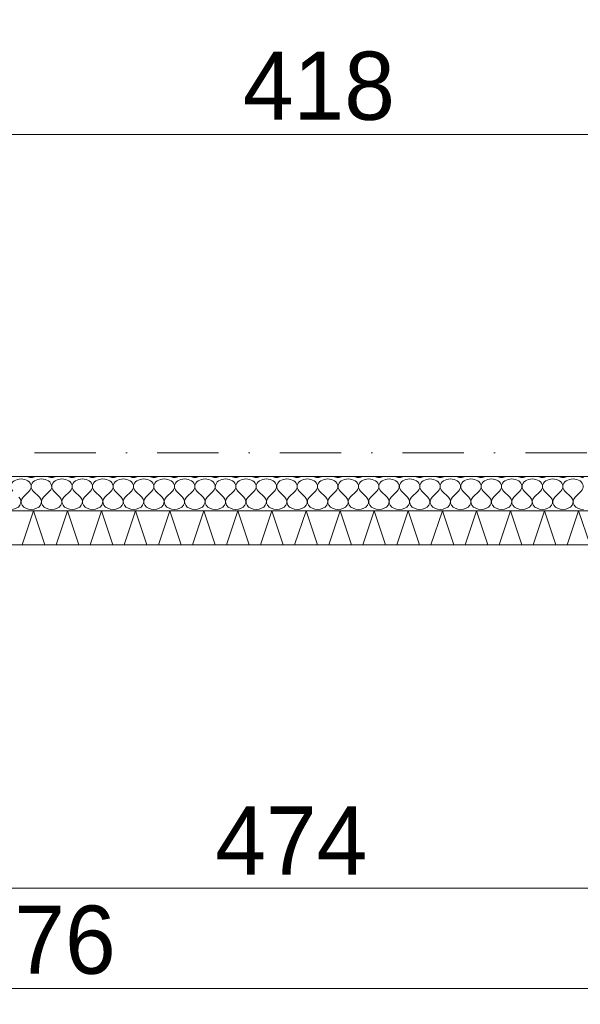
# Model space of a CAD drawing. Header units: millimetres. Extents: x 100377 to 152816, y -1988 to 13902.
# Tile 30 of 58: x 134287 to 135932, y -1311 to 1578. Entities that reach past the tile are written whole.
import ezdxf

# ---------------------------------------------------------------- set-up
doc = ezdxf.new("R2010")
doc.units = ezdxf.units.MM
doc.header["$MEASUREMENT"] = 0
doc.linetypes.add('Kropki i Kreski', pattern=[360, 180, -90, 0, -90])
for name, color, linetype, lineweight in [('Nowe_0_Nr_pióra__1', 7, 'Continuous', 13), ('Nowe_0_Nr_pióra__2', 251, 'Continuous', 13), ('Nowe_299-A Wymiary Opisy_Nr_pióra__1', 7, 'Continuous', 13), ('Nowe_299-A Wymiary Opisy_Nr_pióra__21', 7, 'Continuous', 25), ('Nowe_810-G Ogólne_Nr_pióra__1', 7, 'Continuous', 13)]:
    doc.layers.add(name, color=color, linetype=linetype, lineweight=lineweight)
doc.layers.add('Nowe_299-A Wymiary Opisy', color=7, linetype='Continuous')
doc.styles.add('STYL_AUTOMATYCZNY_1', font='txt')
doc.dimstyles.new('STYL_AUTOMATYCZNY__2', dxfattribs={"dimtxt": 200, "dimasz": 47.5, "dimexe": 0.18, "dimexo": 300, "dimgap": 0.09, "dimtad": 1, "dimtih": 1, "dimtoh": 1, "dimdec": 0, "dimlfac": 0.1, "dimzin": 0, "dimdsep": 46, "dimtxsty": 'STYL_AUTOMATYCZNY_1', "dimblk": 'ARROWHEAD_2', "dimblk1": 'ARROWHEAD_2', "dimblk2": 'ARROWHEAD_2', "dimcen": 0.09, "dimclrd": 7, "dimclre": 7, "dimclrt": 7, "dimadec": 1, "dimazin": 0, "dimtfac": 1, "dimtdec": 4, "dimtmove": 0, "dimatfit": 3, "dimfxl": 0, "dimtolj": 1, "dimtzin": 0, "dimarcsym": 0})

# ---------------------------------------------------------------- blocks, each defined once
blk = doc.blocks.new('*X58')
at = {"layer": 'Nowe_0_Nr_pióra__1', "color": 7, "linetype": 'Continuous', "lineweight": 13}
for p, q in [((134314.6, 194.4), (134296.6, 176.5)), ((134326.6, 194.4), (134344.6, 176.5)), ((134374.6, 194.4), (134356.6, 176.5)), ((134386.6, 194.4), (134404.6, 176.5)), ((134434.6, 194.4), (134416.6, 176.5)), ((134446.6, 194.4), (134464.6, 176.5)), ((134494.6, 194.4), (134476.6, 176.5)), ((134506.6, 194.4), (134524.6, 176.5)), ((134554.6, 194.4), (134536.6, 176.5)), ((134566.6, 194.4), (134584.6, 176.5)), ((134614.6, 194.4), (134596.6, 176.5)), ((134626.6, 194.4), (134644.6, 176.5)), ((134674.6, 194.4), (134656.6, 176.5)), ((134686.6, 194.4), (134704.6, 176.5)), ((134734.6, 194.4), (134716.6, 176.5)), ((134746.6, 194.4), (134764.6, 176.5)), ((134794.6, 194.4), (134776.6, 176.5)), ((134806.6, 194.4), (134824.6, 176.5)), ((134854.6, 194.4), (134836.6, 176.5)), ((134866.6, 194.4), (134884.6, 176.5)), ((134914.6, 194.4), (134896.6, 176.5)), ((134926.6, 194.4), (134944.6, 176.5)), ((134974.6, 194.4), (134956.6, 176.5)), ((134986.6, 194.4), (135004.6, 176.5)), ((135034.6, 194.4), (135016.6, 176.5)), ((135046.6, 194.4), (135064.6, 176.5)), ((135094.6, 194.4), (135076.6, 176.5)), ((135106.6, 194.4), (135124.6, 176.5)), ((135154.6, 194.4), (135136.6, 176.5)), ((135166.6, 194.4), (135184.6, 176.5)), ((135214.6, 194.4), (135196.6, 176.5)), ((135226.6, 194.4), (135244.6, 176.5)), ((135274.6, 194.4), (135256.6, 176.5)), ((135286.6, 194.4), (135304.6, 176.5)), ((135334.6, 194.4), (135316.6, 176.5)), ((135346.6, 194.4), (135364.6, 176.5)), ((135394.6, 194.4), (135376.6, 176.5)), ((135406.6, 194.4), (135424.6, 176.5)), ((135454.6, 194.4), (135436.6, 176.5)), ((135466.6, 194.4), (135484.6, 176.5)), ((135514.6, 194.4), (135496.6, 176.5)), ((135526.6, 194.4), (135544.6, 176.5)), ((135574.6, 194.4), (135556.6, 176.5)), ((135586.6, 194.4), (135604.6, 176.5)), ((135634.6, 194.4), (135616.6, 176.5)), ((135646.6, 194.4), (135664.6, 176.5)), ((135694.6, 194.4), (135676.6, 176.5)), ((135706.6, 194.4), (135724.6, 176.5)), ((135754.6, 194.4), (135736.6, 176.5)), ((135766.6, 194.4), (135784.6, 176.5)), ((135814.6, 194.4), (135796.6, 176.5)), ((135826.6, 194.4), (135844.6, 176.5)), ((135874.6, 194.4), (135856.6, 176.5)), ((135886.6, 194.4), (135904.6, 176.5)), ((135934.6, 194.4), (135916.6, 176.5))]:
    blk.add_line(p, q, dxfattribs=at)
for centre, start_param, end_param in [((134290.6, 207.8), 5.639684, 10.068279), ((134320.6, 257.1), 4.250706, 4.712389), ((134350.6, 207.8), 5.639684, 10.068279), ((134320.6, 257.1), 4.712389, 5.174072), ((134380.6, 257.1), 4.250706, 4.712389), ((134410.6, 207.8), 5.639684, 10.068279), ((134380.6, 257.1), 4.712389, 5.174072), ((134440.6, 257.1), 4.250706, 4.712389), ((134470.6, 207.8), 5.639684, 10.068279), ((134440.6, 257.1), 4.712389, 5.174072), ((134500.6, 257.1), 4.250706, 4.712389), ((134530.6, 207.8), 5.639684, 10.068279), ((134500.6, 257.1), 4.712389, 5.174072), ((134560.6, 257.1), 4.250706, 4.712389), ((134590.6, 207.8), 5.639684, 10.068279), ((134560.6, 257.1), 4.712389, 5.174072), ((134620.6, 257.1), 4.250706, 4.712389), ((134650.6, 207.8), 5.639684, 10.068279), ((134620.6, 257.1), 4.712389, 5.174072), ((134680.6, 257.1), 4.250706, 4.712389), ((134710.6, 207.8), 5.639684, 10.068279), ((134680.6, 257.1), 4.712389, 5.174072), ((134740.6, 257.1), 4.250706, 4.712389), ((134770.6, 207.8), 5.639684, 10.068279), ((134740.6, 257.1), 4.712389, 5.174072), ((134800.6, 257.1), 4.250706, 4.712389), ((134830.6, 207.8), 5.639684, 10.068279), ((134800.6, 257.1), 4.712389, 5.174072), ((134860.6, 257.1), 4.250706, 4.712389), ((134890.6, 207.8), 5.639684, 10.068279), ((134860.6, 257.1), 4.712389, 5.174072), ((134920.6, 257.1), 4.250706, 4.712389), ((134950.6, 207.8), 5.639684, 10.068279), ((134920.6, 257.1), 4.712389, 5.174072), ((134980.6, 257.1), 4.250706, 4.712389), ((135010.6, 207.8), 5.639684, 10.068279), ((134980.6, 257.1), 4.712389, 5.174072), ((135040.6, 257.1), 4.250706, 4.712389), ((135070.6, 207.8), 5.639684, 10.068279), ((135040.6, 257.1), 4.712389, 5.174072), ((135100.6, 257.1), 4.250706, 4.712389), ((135130.6, 207.8), 5.639684, 10.068279), ((135100.6, 257.1), 4.712389, 5.174072), ((135160.6, 257.1), 4.250706, 4.712389), ((135190.6, 207.8), 5.639684, 10.068279), ((135160.6, 257.1), 4.712389, 5.174072), ((135220.6, 257.1), 4.250706, 4.712389), ((135250.6, 207.8), 5.639684, 10.068279), ((135220.6, 257.1), 4.712389, 5.174072), ((135280.6, 257.1), 4.250706, 4.712389), ((135310.6, 207.8), 5.639684, 10.068279), ((135280.6, 257.1), 4.712389, 5.174072), ((135340.6, 257.1), 4.250706, 4.712389), ((135370.6, 207.8), 5.639684, 10.068279), ((135340.6, 257.1), 4.712389, 5.174072), ((135400.6, 257.1), 4.250706, 4.712389), ((135430.6, 207.8), 5.639684, 10.068279), ((135400.6, 257.1), 4.712389, 5.174072), ((135460.6, 257.1), 4.250706, 4.712389), ((135490.6, 207.8), 5.639684, 10.068279), ((135460.6, 257.1), 4.712389, 5.174072), ((135520.6, 257.1), 4.250706, 4.712389), ((135550.6, 207.8), 5.639684, 10.068279), ((135520.6, 257.1), 4.712389, 5.174072), ((135580.6, 257.1), 4.250706, 4.712389), ((135610.6, 207.8), 5.639684, 10.068279), ((135580.6, 257.1), 4.712389, 5.174072), ((135640.6, 257.1), 4.250706, 4.712389), ((135670.6, 207.8), 5.639684, 10.068279), ((135640.6, 257.1), 4.712389, 5.174072), ((135700.6, 257.1), 4.250706, 4.712389), ((135730.6, 207.8), 5.639684, 10.068279), ((135700.6, 257.1), 4.712389, 5.174072), ((135760.6, 257.1), 4.250706, 4.712389), ((135790.6, 207.8), 5.639684, 10.068279), ((135760.6, 257.1), 4.712389, 5.174072), ((135820.6, 257.1), 4.250706, 4.712389), ((135850.6, 207.8), 5.639684, 10.068279), ((135820.6, 257.1), 4.712389, 5.174072), ((135880.6, 257.1), 4.250706, 4.712389), ((135910.6, 207.8), 5.639684, 10.068279), ((135880.6, 257.1), 4.712389, 5.174072), ((135940.6, 257.1), 4.250706, 4.712389), ((134260.6, 163), 4.712389, 6.926686), ((134320.6, 163), 2.498092, 4.712389), ((134320.6, 163), 4.712389, 6.926686), ((134380.6, 163), 2.498092, 4.712389), ((134380.6, 163), 4.712389, 6.926686), ((134440.6, 163), 2.498092, 4.712389), ((134440.6, 163), 4.712389, 6.926686), ((134500.6, 163), 2.498092, 4.712389), ((134500.6, 163), 4.712389, 6.926686), ((134560.6, 163), 2.498092, 4.712389), ((134560.6, 163), 4.712389, 6.926686), ((134620.6, 163), 2.498092, 4.712389), ((134620.6, 163), 4.712389, 6.926686), ((134680.6, 163), 2.498092, 4.712389), ((134680.6, 163), 4.712389, 6.926686), ((134740.6, 163), 2.498092, 4.712389), ((134740.6, 163), 4.712389, 6.926686), ((134800.6, 163), 2.498092, 4.712389), ((134800.6, 163), 4.712389, 6.926686), ((134860.6, 163), 2.498092, 4.712389), ((134860.6, 163), 4.712389, 6.926686), ((134920.6, 163), 2.498092, 4.712389), ((134920.6, 163), 4.712389, 6.926686), ((134980.6, 163), 2.498092, 4.712389), ((134980.6, 163), 4.712389, 6.926686), ((135040.6, 163), 2.498092, 4.712389), ((135040.6, 163), 4.712389, 6.926686), ((135100.6, 163), 2.498092, 4.712389), ((135100.6, 163), 4.712389, 6.926686), ((135160.6, 163), 2.498092, 4.712389), ((135160.6, 163), 4.712389, 6.926686), ((135220.6, 163), 2.498092, 4.712389), ((135220.6, 163), 4.712389, 6.926686), ((135280.6, 163), 2.498092, 4.712389), ((135280.6, 163), 4.712389, 6.926686), ((135340.6, 163), 2.498092, 4.712389), ((135340.6, 163), 4.712389, 6.926686), ((135400.6, 163), 2.498092, 4.712389), ((135400.6, 163), 4.712389, 6.926686), ((135460.6, 163), 2.498092, 4.712389), ((135460.6, 163), 4.712389, 6.926686), ((135520.6, 163), 2.498092, 4.712389), ((135520.6, 163), 4.712389, 6.926686), ((135580.6, 163), 2.498092, 4.712389), ((135580.6, 163), 4.712389, 6.926686), ((135640.6, 163), 2.498092, 4.712389), ((135640.6, 163), 4.712389, 6.926686), ((135700.6, 163), 2.498092, 4.712389), ((135700.6, 163), 4.712389, 6.926686), ((135760.6, 163), 2.498092, 4.712389), ((135760.6, 163), 4.712389, 6.926686), ((135820.6, 163), 2.498092, 4.712389), ((135820.6, 163), 4.712389, 6.926686), ((135880.6, 163), 2.498092, 4.712389), ((135880.6, 163), 4.712389, 6.926686), ((135940.6, 163), 2.498092, 4.712389)]:
    blk.add_ellipse(centre, major_axis=(30, 0), ratio=0.746596, start_param=start_param, end_param=end_param, dxfattribs=at)
blk = doc.blocks.new('Wypełnienie_29_1', base_point=(0, 0))
at = {"layer": 'Nowe_0_Nr_pióra__1', "color": 7, "linetype": 'Continuous', "lineweight": 13, "flags": 128}
blk.add_lwpolyline([(137260.4, 237), (132716.2, 237), (132716.2, 137), (137260.4, 137)], close=True, dxfattribs=at)
at = {"layer": 'Nowe_0_Nr_pióra__1', "color": 7, "linetype": 'Continuous', "lineweight": 13}
blk.add_blockref('*X58', (0, 0), dxfattribs=at)
blk = doc.blocks.new('*X86')
at = {"layer": 'Nowe_0_Nr_pióra__2', "color": 251, "linetype": 'Continuous', "lineweight": 13}
for p, q in [((134293.5, 37), (134326.8, 137)), ((134326.8, 137), (134360.1, 37)), ((134393.5, 37), (134426.8, 137)), ((134426.8, 137), (134460.1, 37)), ((134493.5, 37), (134526.8, 137)), ((134526.8, 137), (134560.1, 37)), ((134593.5, 37), (134626.8, 137)), ((134626.8, 137), (134660.1, 37)), ((134693.5, 37), (134726.8, 137)), ((134726.8, 137), (134760.1, 37)), ((134793.5, 37), (134826.8, 137)), ((134826.8, 137), (134860.1, 37)), ((134893.5, 37), (134926.8, 137)), ((134926.8, 137), (134960.1, 37)), ((134993.5, 37), (135026.8, 137)), ((135026.8, 137), (135060.1, 37)), ((135093.5, 37), (135126.8, 137)), ((135126.8, 137), (135160.1, 37)), ((135193.5, 37), (135226.8, 137)), ((135226.8, 137), (135260.1, 37)), ((135293.5, 37), (135326.8, 137)), ((135326.8, 137), (135360.1, 37)), ((135393.5, 37), (135426.8, 137)), ((135426.8, 137), (135460.1, 37)), ((135493.5, 37), (135526.8, 137)), ((135526.8, 137), (135560.1, 37)), ((135593.5, 37), (135626.8, 137)), ((135626.8, 137), (135660.1, 37)), ((135693.5, 37), (135726.8, 137)), ((135726.8, 137), (135760.1, 37)), ((135793.5, 37), (135826.8, 137)), ((135826.8, 137), (135860.1, 37)), ((135893.5, 37), (135926.8, 137)), ((135926.8, 137), (135960.1, 37))]:
    blk.add_line(p, q, dxfattribs=at)
blk = doc.blocks.new('Wypełnienie_43_1', base_point=(0, 0))
at = {"layer": 'Nowe_0_Nr_pióra__2', "color": 251, "linetype": 'Continuous', "lineweight": 13}
blk.add_blockref('*X86', (0, 0), dxfattribs=at)
blk = doc.blocks.new('*D148')
at = {"layer": 'Nowe_299-A Wymiary Opisy_Nr_pióra__1', "color": 7, "linetype": 'Continuous', "lineweight": 13}
for p, q in [((132716.2, -1017.7), (132716.2, -263)), ((137460.4, -1017.7), (137460.4, -263)), ((132716.2, -970.8), (137460.4, -970.8)), ((137460.4, -970.8), (137491, -970.8))]:
    blk.add_line(p, q, dxfattribs=at)
at = {"layer": 'Nowe_299-A Wymiary Opisy_Nr_pióra__21', "color": 7, "linetype": 'Continuous', "lineweight": 25}
for p, q in [((132734.2, -939.6), (132698.1, -1002.1)), ((137442.4, -1002.1), (137478.4, -939.6))]:
    blk.add_line(p, q, dxfattribs=at)
at = {"layer": 'Nowe_299-A Wymiary Opisy_Nr_pióra__1', "color": 7, "lineweight": 13, "insert": (134860.6, -930.8), "char_height": 200, "attachment_point": 7, "style": 'STYL_AUTOMATYCZNY_1'}
blk.add_mtext('{\\A1;474}', dxfattribs=at)
blk = doc.blocks.new('ARROWHEAD_2')
at = {"color": 0, "linetype": 'Continuous', "lineweight": 0}
for p, q in [((-0.378, -0.655), (0.378, 0.655)), ((0, 0), (-1, 0))]:
    blk.add_line(p, q, dxfattribs=at)
blk = doc.blocks.new('*D154')
at = {"layer": 'Nowe_299-A Wymiary Opisy_Nr_pióra__1', "color": 7, "linetype": 'Continuous', "lineweight": 13}
for p, q in [((131472.4, -1311.2), (131472.4, -545.9)), ((137227.4, -1311.2), (137227.4, -586.6)), ((131472.4, -1264.3), (137227.4, -1264.3)), ((137227.4, -1264.3), (137258, -1264.3))]:
    blk.add_line(p, q, dxfattribs=at)
at = {"layer": 'Nowe_299-A Wymiary Opisy_Nr_pióra__21', "color": 7, "linetype": 'Continuous', "lineweight": 25}
for p, q in [((131490.4, -1233), (131454.4, -1295.5)), ((137209.4, -1295.5), (137245.4, -1233))]:
    blk.add_line(p, q, dxfattribs=at)
at = {"layer": 'Nowe_299-A Wymiary Opisy_Nr_pióra__1', "color": 7, "lineweight": 13, "insert": (134122.2, -1224.3), "char_height": 200, "attachment_point": 7, "style": 'STYL_AUTOMATYCZNY_1'}
blk.add_mtext('{\\A1;576}', dxfattribs=at)
blk = doc.blocks.new('*D183')
at = {"layer": 'Nowe_299-A Wymiary Opisy_Nr_pióra__1', "color": 7, "linetype": 'Continuous', "lineweight": 13}
for p, q in [((133077.7, 808.8), (133077.7, 1287.8)), ((137260.4, 917.4), (137260.4, 1287.8)), ((133077.7, 1240.9), (137260.4, 1240.9)), ((137260.4, 1240.9), (137291, 1240.9))]:
    blk.add_line(p, q, dxfattribs=at)
at = {"layer": 'Nowe_299-A Wymiary Opisy_Nr_pióra__21', "color": 7, "linetype": 'Continuous', "lineweight": 25}
for p, q in [((133095.7, 1272.1), (133059.6, 1209.6)), ((137242.4, 1209.6), (137278.4, 1272.1))]:
    blk.add_line(p, q, dxfattribs=at)
at = {"layer": 'Nowe_299-A Wymiary Opisy_Nr_pióra__1', "color": 7, "lineweight": 13, "insert": (134941.4, 1280.9), "char_height": 200, "attachment_point": 7, "style": 'STYL_AUTOMATYCZNY_1'}
blk.add_mtext('{\\A1;418}', dxfattribs=at)

msp = doc.modelspace()

# ---------------------------------------------------------------- linework, layer by layer
at = {"layer": 'Nowe_810-G Ogólne_Nr_pióra__1', "color": 7, "linetype": 'Continuous', "lineweight": 13}
for points in [[(132664.8, 37), (137460.4, 37), (137460.4, 12037), (102464.4, 12037), (102464.4, 37), (127484, 37)], [(132716.2, 237), (137260.4, 237), (137260.4, 11837), (128694.9, 11837)], [(132666.2, 137), (137360.4, 137), (137360.4, 832.2)]]:
    msp.add_lwpolyline(points, dxfattribs=at)
at = {"layer": 'Nowe_810-G Ogólne_Nr_pióra__1', "color": 7, "linetype": 'Kropki i Kreski', "lineweight": 13}
msp.add_lwpolyline([(100840.7, 307), (139132.9, 307)], dxfattribs=at)

# ---------------------------------------------------------------- block references
at = {"layer": 'Nowe_0_Nr_pióra__1', "color": 7, "linetype": 'Continuous', "lineweight": 13}
msp.add_blockref('Wypełnienie_29_1', (0, 0), dxfattribs=at)
at = {"layer": 'Nowe_0_Nr_pióra__2', "color": 251, "linetype": 'Continuous', "lineweight": 13}
msp.add_blockref('Wypełnienie_43_1', (0, 0), dxfattribs=at)

# ---------------------------------------------------------------- dimensions: what is measured, and where the dimension line sits
at = {"layer": 'Nowe_299-A Wymiary Opisy', "color": 7, "linetype": 'Continuous', "lineweight": 13}
for base, p1, p2, picture, middle in [((137260.4, 1240.9), (133077.7, 508.8), (137260.4, 617.4), '*D183', (135170.1, 1380.9)), ((137460.4, -970.8), (132716.2, 37), (137460.4, 37), '*D148', (135089.3, -830.8)), ((137227.4042543, -1264.2801158), (131472.4042543, -245.907364), (137227.4042543, -286.6422741), '*D154', (134350.9522508, -1124.2801152))]:
    dim = msp.add_linear_dim(base=base, p1=p1, p2=p2, dimstyle='STYL_AUTOMATYCZNY__2', dxfattribs=at)
    dim.commit()
    dim.dimension.update_dxf_attribs({"geometry": picture, "text_midpoint": middle, "dimtype": 160})

doc.saveas('drawing.dxf')
